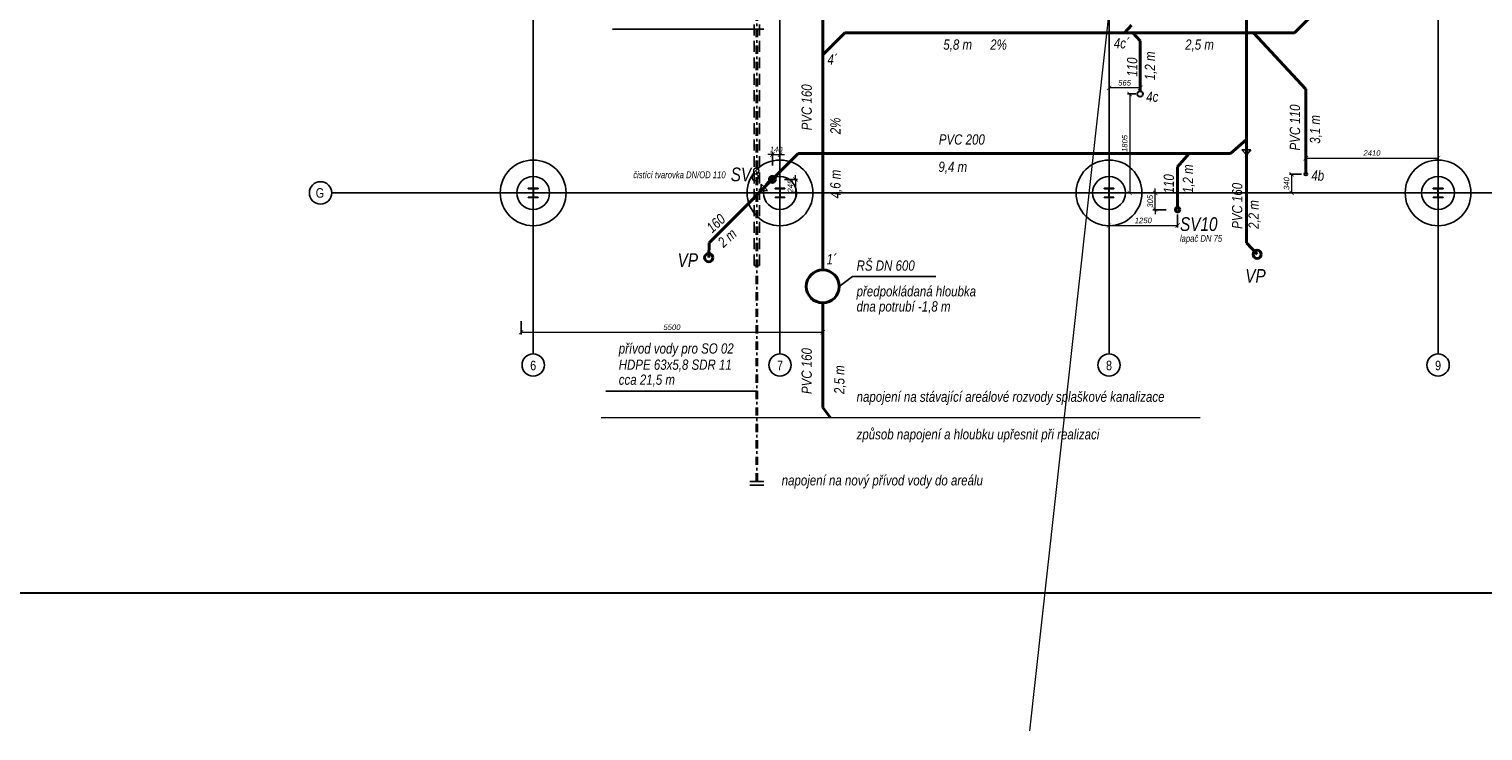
# Model space of a CAD drawing. Header units: millimetres. Extents: x 6435372 to 7248404, y 1559872 to 1886246.
# Tile 168 of 208: x 6886337 to 6912847, y 1815751 to 1828556. Entities that reach past the tile are written whole.
import ezdxf
from ezdxf.enums import TextEntityAlignment as Align

# ---------------------------------------------------------------- set-up
doc = ezdxf.new("R2010")
doc.units = ezdxf.units.MM
doc.linetypes.add('DASHED', pattern=[0.75, 0.5, -0.25])
doc.linetypes.add('ČERCHOVANÁ', pattern=[1, 0.5, -0.25, 0, -0.25])
for name, color, linetype in [('matrice základy', 193, 'Continuous'), ('ZTI_KAN-POPIS', 7, 'Continuous'), ('ZTI_KAN_popis', 7, 'Continuous'), ('ZTI_POPIS', 7, 'Continuous')]:
    doc.layers.add(name, color=color, linetype=linetype)
for name, color, linetype, lineweight in [('OstKanDest', 32, '626B', 13), ('UT_potrubí', 10, 'Continuous', 30), ('ZTI-DEŠŤOVÁ-KANALIZACE', 210, 'KANALIZACE', 40), ('ZTI-SPLAŠKOVÁ KANALIZACE', 80, 'Continuous', 30), ('ZTI-SVODY', 31, 'KANALIZACE', 40), ('ZTI-VODA STUDENÁ', 170, 'ČERCHOVANÁ', 35)]:
    doc.layers.add(name, color=color, linetype=linetype, lineweight=lineweight)
doc.styles.add('ARIAL', font='arial.ttf')
doc.styles.add('INDRA', font='ariali.ttf')
doc.styles.get("Standard").update_dxf_attribs({"font": 'romans.shx'})
doc.linetypes.add('626B', pattern='A,5,-2,5,-5.5,[150,stn.shx,S=0.1,R=0,X=0,Y=0],-5.5,5,-2', length=30)
doc.linetypes.add('KANALIZACE', pattern='A,30,-3.5,["C",Standard,S=2.54,R=0,X=-3.81,Y=-1.27],-0.001', length=33.501)
doc.dimstyles.new('INDRA', dxfattribs={"dimscale": 40, "dimtxt": 2.5, "dimasz": 2, "dimexe": 1, "dimexo": 2, "dimgap": 1, "dimtad": 1, "dimdec": 0, "dimrnd": 5, "dimzin": 4, "dimdsep": 46, "dimtxsty": 'INDRA', "dimblk": 'ARCHTICK', "dimcen": 0, "dimclrd": 256, "dimclre": 256, "dimclrt": 256, "dimadec": 0, "dimazin": 0, "dimtfac": 1, "dimtdec": 0, "dimtix": 1, "dimtmove": 0, "dimatfit": 3, "dimfxl": 5, "dimfxlon": 1, "dimtzin": 0, "dimlwd": 0, "dimlwe": 25, "dimarcsym": 0})

# ---------------------------------------------------------------- blocks, each defined once
blk = doc.blocks.new('CK_S_EXT_HEAHEA180')
for p, q in [((-90, 85.5), (90, 85.5)), ((-90, 85.5), (-90, 76)), ((-90, 76), (-18, 76)), ((-3, -61), (-3, 61)), ((3, -61), (3, 61)), ((90, 76), (18, 76)), ((90, 85.5), (90, 76)), ((-90, -85.5), (-90, -76)), ((-90, -76), (-18, -76)), ((-90, -85.5), (90, -85.5)), ((90, -76), (18, -76)), ((90, -85.5), (90, -76))]:
    blk.add_line(p, q)
for centre, start, end in [((-18, 61), 0, 90), ((18, 61), 90, 180), ((-18, -61), 270, 0), ((18, -61), 180, 270)]:
    blk.add_arc(centre, 15, start, end)
blk = doc.blocks.new('_ArchTick')
at = {"color": 0, "linetype": 'ByBlock', "const_width": 0.15}
blk.add_lwpolyline([(-0.5, -0.5), (0.5, 0.5)], dxfattribs=at)
blk = doc.blocks.new('*D1065')
at = {"layer": 'DEFPOINTS', "color": 0, "ltscale": 400, "transparency": 16777216}
for p in [(6895309, 1824485), (6900809, 1824485), (6900809, 1823024)]:
    blk.add_point(p, dxfattribs=at)
at = {"layer": 'ZTI_KAN-POPIS', "lineweight": 25, "ltscale": 400, "transparency": 16777216}
for p, q in [((6895309, 1823224), (6895309, 1822984)), ((6900809, 1823224), (6900809, 1822984))]:
    blk.add_line(p, q, dxfattribs=at)
at = {"layer": 'ZTI_KAN-POPIS', "lineweight": 0, "ltscale": 400, "transparency": 16777216}
blk.add_line((6895309, 1823024), (6900809, 1823024), dxfattribs=at)
at = {"layer": 'ZTI_KAN-POPIS', "lineweight": 0, "ltscale": 400, "transparency": 16777216, "xscale": 80, "yscale": 80, "zscale": 80, "rotation": 180}
blk.add_blockref('_ArchTick', (6895309, 1823024), dxfattribs=at)
at = {"layer": 'ZTI_KAN-POPIS', "lineweight": 0, "ltscale": 400, "transparency": 16777216, "xscale": 80, "yscale": 80, "zscale": 80}
blk.add_blockref('_ArchTick', (6900809, 1823024), dxfattribs=at)
at = {"layer": 'ZTI_KAN-POPIS', "ltscale": 400, "transparency": 16777216, "insert": (6898059, 1823115), "char_height": 100, "attachment_point": 5, "style": 'INDRA'}
blk.add_mtext('5500', dxfattribs=at)
blk = doc.blocks.new('*D1271')
at = {"layer": 'DEFPOINTS', "color": 0, "ltscale": 400, "transparency": 16777216}
for p in [(6909617, 1825908), (6909357, 1825567), (6909617, 1825567)]:
    blk.add_point(p, dxfattribs=at)
at = {"layer": 'ZTI_KAN_popis', "lineweight": 25, "ltscale": 400, "transparency": 16777216}
for p, q in [((6909537, 1825908), (6909317, 1825908)), ((6909537, 1825567), (6909317, 1825567))]:
    blk.add_line(p, q, dxfattribs=at)
at = {"layer": 'ZTI_KAN_popis', "lineweight": 0, "ltscale": 400, "transparency": 16777216}
blk.add_line((6909357, 1825908), (6909357, 1825567), dxfattribs=at)
at = {"layer": 'ZTI_KAN_popis', "lineweight": 0, "ltscale": 400, "transparency": 16777216, "xscale": 80, "yscale": 80, "zscale": 80}
for p, rotation in [((6909357, 1825908), 90), ((6909357, 1825567), 270)]:
    blk.add_blockref('_ArchTick', p, dxfattribs=dict(at, rotation=rotation))
at = {"layer": 'ZTI_KAN_popis', "ltscale": 400, "transparency": 16777216, "insert": (6909266, 1825738), "char_height": 100, "attachment_point": 5, "rotation": 90, "style": 'INDRA'}
blk.add_mtext('340', dxfattribs=at)
blk = doc.blocks.new('*D1272')
at = {"layer": 'DEFPOINTS', "color": 0, "ltscale": 400, "transparency": 16777216}
for p in [(6912029, 1826202), (6909617, 1825908), (6912029, 1825908)]:
    blk.add_point(p, dxfattribs=at)
at = {"layer": 'ZTI_KAN_popis', "lineweight": 25, "ltscale": 400, "transparency": 16777216}
for p, q in [((6909617, 1826002), (6909617, 1826242)), ((6912029, 1826002), (6912029, 1826242))]:
    blk.add_line(p, q, dxfattribs=at)
at = {"layer": 'ZTI_KAN_popis', "lineweight": 0, "ltscale": 400, "transparency": 16777216}
blk.add_line((6909617, 1826202), (6912029, 1826202), dxfattribs=at)
at = {"layer": 'ZTI_KAN_popis', "lineweight": 0, "ltscale": 400, "transparency": 16777216, "xscale": 80, "yscale": 80, "zscale": 80, "rotation": 180}
blk.add_blockref('_ArchTick', (6909617, 1826202), dxfattribs=at)
at = {"layer": 'ZTI_KAN_popis', "lineweight": 0, "ltscale": 400, "transparency": 16777216, "xscale": 80, "yscale": 80, "zscale": 80}
blk.add_blockref('_ArchTick', (6912029, 1826202), dxfattribs=at)
at = {"layer": 'ZTI_KAN_popis', "ltscale": 400, "transparency": 16777216, "insert": (6910823, 1826293), "char_height": 100, "attachment_point": 5, "style": 'INDRA'}
blk.add_mtext('2410', dxfattribs=at)
blk = doc.blocks.new('*D1273')
at = {"layer": 'DEFPOINTS', "color": 0, "ltscale": 400, "transparency": 16777216}
for p in [(6906596, 1827372), (6906406, 1825567), (6906698, 1825567)]:
    blk.add_point(p, dxfattribs=at)
at = {"layer": 'ZTI_KAN_popis', "lineweight": 25, "ltscale": 400, "transparency": 16777216}
for p, q in [((6906516, 1827372), (6906366, 1827372)), ((6906606, 1825567), (6906366, 1825567))]:
    blk.add_line(p, q, dxfattribs=at)
at = {"layer": 'ZTI_KAN_popis', "lineweight": 0, "ltscale": 400, "transparency": 16777216}
blk.add_line((6906406, 1827372), (6906406, 1825567), dxfattribs=at)
at = {"layer": 'ZTI_KAN_popis', "lineweight": 0, "ltscale": 400, "transparency": 16777216, "xscale": 80, "yscale": 80, "zscale": 80}
for p, rotation in [((6906406, 1827372), 90), ((6906406, 1825567), 270)]:
    blk.add_blockref('_ArchTick', p, dxfattribs=dict(at, rotation=rotation))
at = {"layer": 'ZTI_KAN_popis', "ltscale": 400, "transparency": 16777216, "insert": (6906315, 1826469), "char_height": 100, "attachment_point": 5, "rotation": 90, "style": 'INDRA'}
blk.add_mtext('1805', dxfattribs=at)
blk = doc.blocks.new('*D1274')
at = {"layer": 'DEFPOINTS', "color": 0, "ltscale": 400, "transparency": 16777216}
for p in [(6906029, 1827484), (6906029, 1827372), (6906596, 1827372)]:
    blk.add_point(p, dxfattribs=at)
at = {"layer": 'ZTI_KAN_popis', "lineweight": 25, "ltscale": 400, "transparency": 16777216}
for p, q in [((6906029, 1827452), (6906029, 1827524)), ((6906596, 1827452), (6906596, 1827524))]:
    blk.add_line(p, q, dxfattribs=at)
at = {"layer": 'ZTI_KAN_popis', "lineweight": 0, "ltscale": 400, "transparency": 16777216}
blk.add_line((6906596, 1827484), (6906029, 1827484), dxfattribs=at)
at = {"layer": 'ZTI_KAN_popis', "lineweight": 0, "ltscale": 400, "transparency": 16777216, "xscale": 80, "yscale": 80, "zscale": 80, "rotation": 180}
blk.add_blockref('_ArchTick', (6906029, 1827484), dxfattribs=at)
at = {"layer": 'ZTI_KAN_popis', "lineweight": 0, "ltscale": 400, "transparency": 16777216, "xscale": 80, "yscale": 80, "zscale": 80}
blk.add_blockref('_ArchTick', (6906596, 1827484), dxfattribs=at)
at = {"layer": 'ZTI_KAN_popis', "ltscale": 400, "transparency": 16777216, "insert": (6906312, 1827575), "char_height": 100, "attachment_point": 5, "style": 'INDRA'}
blk.add_mtext('565', dxfattribs=at)
blk = doc.blocks.new('*D1281')
at = {"layer": 'DEFPOINTS', "color": 0, "ltscale": 400, "transparency": 16777216}
for p in [(6906870, 1825567), (6907279, 1825567), (6907279, 1825261)]:
    blk.add_point(p, dxfattribs=at)
at = {"layer": 'ZTI_KAN_popis', "lineweight": 25, "ltscale": 400, "transparency": 16777216}
for p, q in [((6907070, 1825567), (6906830, 1825567)), ((6907070, 1825261), (6906830, 1825261))]:
    blk.add_line(p, q, dxfattribs=at)
at = {"layer": 'ZTI_KAN_popis', "lineweight": 0, "ltscale": 400, "transparency": 16777216}
for p, q in [((6906870, 1825567), (6906870, 1825647)), ((6906870, 1825261), (6906870, 1825567)), ((6906870, 1825261), (6906870, 1825181))]:
    blk.add_line(p, q, dxfattribs=at)
at = {"layer": 'ZTI_KAN_popis', "lineweight": 0, "ltscale": 400, "transparency": 16777216, "xscale": 80, "yscale": 80, "zscale": 80}
for p, rotation in [((6906870, 1825567), 270), ((6906870, 1825261), 90)]:
    blk.add_blockref('_ArchTick', p, dxfattribs=dict(at, rotation=rotation))
at = {"layer": 'ZTI_KAN_popis', "ltscale": 400, "transparency": 16777216, "insert": (6906779, 1825414), "char_height": 100, "attachment_point": 5, "rotation": 90, "style": 'INDRA'}
blk.add_mtext('305', dxfattribs=at)
blk = doc.blocks.new('*D1282')
at = {"layer": 'DEFPOINTS', "color": 0, "ltscale": 400, "transparency": 16777216}
for p in [(6906029, 1825403), (6907279, 1825261), (6907279, 1824973)]:
    blk.add_point(p, dxfattribs=at)
at = {"layer": 'ZTI_KAN_popis', "lineweight": 25, "ltscale": 400, "transparency": 16777216}
for p, q in [((6906029, 1825173), (6906029, 1824933)), ((6907279, 1825173), (6907279, 1824933))]:
    blk.add_line(p, q, dxfattribs=at)
at = {"layer": 'ZTI_KAN_popis', "lineweight": 0, "ltscale": 400, "transparency": 16777216}
blk.add_line((6906029, 1824973), (6907279, 1824973), dxfattribs=at)
at = {"layer": 'ZTI_KAN_popis', "lineweight": 0, "ltscale": 400, "transparency": 16777216, "xscale": 80, "yscale": 80, "zscale": 80, "rotation": 180}
blk.add_blockref('_ArchTick', (6906029, 1824973), dxfattribs=at)
at = {"layer": 'ZTI_KAN_popis', "lineweight": 0, "ltscale": 400, "transparency": 16777216, "xscale": 80, "yscale": 80, "zscale": 80}
blk.add_blockref('_ArchTick', (6907279, 1824973), dxfattribs=at)
at = {"layer": 'ZTI_KAN_popis', "ltscale": 400, "transparency": 16777216, "insert": (6906654, 1825064), "char_height": 100, "attachment_point": 5, "style": 'INDRA'}
blk.add_mtext('1250', dxfattribs=at)
blk = doc.blocks.new('*D1283')
at = {"layer": 'DEFPOINTS', "color": 0, "ltscale": 400, "transparency": 16777216}
for p in [(6900029, 1826266), (6899890, 1825813), (6900029, 1825813)]:
    blk.add_point(p, dxfattribs=at)
at = {"layer": 'ZTI_KAN_popis', "lineweight": 0, "ltscale": 400, "transparency": 16777216}
for p, q in [((6899890, 1826266), (6899810, 1826266)), ((6899890, 1826266), (6900029, 1826266)), ((6900029, 1826266), (6900109, 1826266))]:
    blk.add_line(p, q, dxfattribs=at)
at = {"layer": 'ZTI_KAN_popis', "lineweight": 25, "ltscale": 400, "transparency": 16777216}
for p, q in [((6899890, 1826066), (6899890, 1826306)), ((6900029, 1826066), (6900029, 1826306))]:
    blk.add_line(p, q, dxfattribs=at)
at = {"layer": 'ZTI_KAN_popis', "lineweight": 0, "ltscale": 400, "transparency": 16777216, "xscale": 80, "yscale": 80, "zscale": 80}
blk.add_blockref('_ArchTick', (6899890, 1826266), dxfattribs=at)
at = {"layer": 'ZTI_KAN_popis', "lineweight": 0, "ltscale": 400, "transparency": 16777216, "xscale": 80, "yscale": 80, "zscale": 80, "rotation": 180}
blk.add_blockref('_ArchTick', (6900029, 1826266), dxfattribs=at)
at = {"layer": 'ZTI_KAN_popis', "ltscale": 400, "transparency": 16777216, "insert": (6899959, 1826357), "char_height": 100, "attachment_point": 5, "style": 'INDRA'}
blk.add_mtext('140', dxfattribs=at)
blk = doc.blocks.new('*D1284')
at = {"layer": 'DEFPOINTS', "color": 0, "ltscale": 400, "transparency": 16777216}
for p in [(6899890, 1825813), (6899890, 1825567), (6900310, 1825567)]:
    blk.add_point(p, dxfattribs=at)
at = {"layer": 'ZTI_KAN_popis', "lineweight": 25, "ltscale": 400, "transparency": 16777216}
for p, q in [((6900110, 1825813), (6900350, 1825813)), ((6900110, 1825567), (6900350, 1825567))]:
    blk.add_line(p, q, dxfattribs=at)
at = {"layer": 'ZTI_KAN_popis', "lineweight": 0, "ltscale": 400, "transparency": 16777216}
for p, q in [((6900310, 1825813), (6900310, 1825893)), ((6900310, 1825813), (6900310, 1825567)), ((6900310, 1825567), (6900310, 1825487))]:
    blk.add_line(p, q, dxfattribs=at)
at = {"layer": 'ZTI_KAN_popis', "lineweight": 0, "ltscale": 400, "transparency": 16777216, "xscale": 80, "yscale": 80, "zscale": 80}
for p, rotation in [((6900310, 1825813), 270), ((6900310, 1825567), 90)]:
    blk.add_blockref('_ArchTick', p, dxfattribs=dict(at, rotation=rotation))
at = {"layer": 'ZTI_KAN_popis', "ltscale": 400, "transparency": 16777216, "insert": (6900219, 1825690), "char_height": 100, "attachment_point": 5, "rotation": 90, "style": 'INDRA'}
blk.add_mtext('245', dxfattribs=at)

msp = doc.modelspace()

# ---------------------------------------------------------------- linework, layer by layer
at = {"layer": 'matrice základy'}
for p, q in [((6906028.8, 1822630.9), (6906028.8, 1858566.8)), ((6912028.8, 1822630.9), (6912028.8, 1858566.8)), ((6900028.8, 1822630.9), (6900028.8, 1838066.8)), ((6895528.8, 1822630.9), (6895528.8, 1837274.1)), ((6891855.2, 1825566.8), (6913028.8, 1825566.8)), ((6895528.8, 1825471.3), (6895528.8, 1825662.3)), ((6899928.8, 1825566.8), (6900128.8, 1825566.8)), ((6900028.8, 1825471.3), (6900028.8, 1825662.3)), ((6905928.8, 1825566.8), (6906128.8, 1825566.8)), ((6906028.8, 1825471.3), (6906028.8, 1825662.3)), ((6911928.8, 1825566.8), (6912128.8, 1825566.8)), ((6912028.8, 1825471.3), (6912028.8, 1825662.3))]:
    msp.add_line(p, q, dxfattribs=at)
for centre, radius in [((6895528.8, 1825566.8), 600), ((6900028.8, 1825566.8), 600), ((6906028.8, 1825566.8), 600), ((6912028.8, 1825566.8), 600), ((6891651.2, 1825566.8), 203.9), ((6895528.8, 1825566.8), 300), ((6900028.8, 1825566.8), 300), ((6906028.8, 1825566.8), 300), ((6912028.8, 1825566.8), 300), ((6895528.8, 1822427), 203.9), ((6900028.8, 1822427), 203.9), ((6906028.8, 1822427), 203.9), ((6912028.8, 1822427), 203.9)]:
    msp.add_circle(centre, radius, dxfattribs=at)
at = {"layer": 'OstKanDest', "ltscale": 25}
msp.add_line((6904583.5, 1815750.7), (6910801.6, 1871992), dxfattribs=at)
at = {"layer": 'UT_potrubí', "ltscale": 400}
msp.add_lwpolyline([(6863134.3, 1862814.9), (6926134.3, 1862814.9), (6926134.3, 1818264.9), (6863134.3, 1818264.9)], close=True, dxfattribs=at)
at = {"layer": 'ZTI-DEŠŤOVÁ-KANALIZACE', "ltscale": 50}
for p, q in [((6908533.5, 1859016.8), (6908533.5, 1824657.2)), ((6908242.1, 1826284.8), (6900361.3, 1826284.8))]:
    msp.add_line(p, q, dxfattribs=at)
at = {"layer": 'ZTI-DEŠŤOVÁ-KANALIZACE', "ltscale": 400}
for p, q in [((6908242.1, 1826284.8), (6908533.5, 1826541.2)), ((6898735.6, 1824659), (6900361.3, 1826284.8)), ((6907278.8, 1826045.1), (6907487.6, 1826284.8)), ((6907278.8, 1825261.3), (6907278.8, 1826045.1)), ((6908730.2, 1824447.2), (6908533.5, 1824657.2))]:
    msp.add_line(p, q, dxfattribs=at)
at = {"layer": 'ZTI-DEŠŤOVÁ-KANALIZACE'}
msp.add_line((6898730.4, 1824386.4), (6898735.6, 1824659), dxfattribs=at)
at = {"layer": 'ZTI-DEŠŤOVÁ-KANALIZACE', "ltscale": 400}
for centre, radius in [((6899889.9, 1825813.3), 55), ((6907278.8, 1825261.3), 40)]:
    msp.add_circle(centre, radius, dxfattribs=at)
at = {"layer": 'ZTI-DEŠŤOVÁ-KANALIZACE', "ltscale": 50}
for centre in [(6898730.4, 1824386.4), (6908730.2, 1824447.2)]:
    msp.add_circle(centre, 75, dxfattribs=at)
at = {"layer": 'ZTI-SPLAŠKOVÁ KANALIZACE', "ltscale": 400}
for centre, radius in [((6906595.8, 1827371.8), 50), ((6906595.8, 1827371.8), 50), ((6909616.5, 1825908.5), 25)]:
    msp.add_circle(centre, radius, dxfattribs=at)
at = {"layer": 'ZTI-SVODY', "ltscale": 50}
for p, q in [((6900808.8, 1824161.3), (6900808.8, 1835350.7)), ((6909408.4, 1828486.3), (6911855.4, 1830933.3)), ((6900808.8, 1828084.6), (6901210.5, 1828486.3)), ((6901210.5, 1828486.3), (6909408.4, 1828486.3)), ((6906440.2, 1828628.1), (6906308.2, 1828486.3)), ((6906598.8, 1828339.3), (6906462, 1828486.3)), ((6909619.6, 1827462), (6908666.1, 1828486.3)), ((6906598.8, 1827421.7), (6906598.8, 1828339.3)), ((6909619.6, 1827462), (6909619.6, 1825933.3)), ((6900808.8, 1821654.1), (6900808.8, 1823561.3)), ((6900808.8, 1821654.1), (6900951.7, 1821461.3))]:
    msp.add_line(p, q, dxfattribs=at)
at = {"layer": 'ZTI-SVODY', "lineweight": 18, "ltscale": 50}
msp.add_line((6907690.6, 1821461.3), (6896769.4, 1821461.3), dxfattribs=at)
at = {"layer": 'ZTI-SVODY', "ltscale": 400}
msp.add_circle((6900808.8, 1823861.3), 300, dxfattribs=at)
at = {"layer": 'ZTI-VODA STUDENÁ', "color": 140, "lineweight": 40, "ltscale": 300}
msp.add_line((6899606.8, 1820303.4), (6899606.8, 1833367.1), dxfattribs=at)
at = {"layer": 'ZTI_KAN-POPIS', "linetype": 'DASHED', "ltscale": 400}
for p, q in [((6899556.8, 1824240.3), (6899556.8, 1833367.1)), ((6899656.8, 1824240.3), (6899656.8, 1833367.1)), ((6899656.8, 1824240.3), (6899556.8, 1824240.3))]:
    msp.add_line(p, q, dxfattribs=at)
at = {"layer": 'ZTI_KAN-POPIS', "ltscale": 400}
for p, q in [((6896977.7, 1828555.5), (6899732.1, 1828555.5)), ((6908452.5, 1826350.5), (6908533.5, 1826350.5)), ((6908452.5, 1826350.5), (6908533.5, 1826260.6)), ((6908614.5, 1826350.5), (6908533.5, 1826350.5)), ((6908614.5, 1826350.5), (6908533.5, 1826260.6)), ((6899688.4, 1825726.4), (6899682.1, 1825605.5)), ((6899688.4, 1825726.4), (6899745.7, 1825669.1)), ((6899803, 1825611.8), (6899682.1, 1825605.5)), ((6899803, 1825611.8), (6899745.7, 1825669.1)), ((6901351.5, 1824038.9), (6901108.8, 1823861.3)), ((6901351.5, 1824038.9), (6902871.8, 1824038.9)), ((6896852.5, 1821952.5), (6899606.8, 1821952.5)), ((6899736.3, 1820303.4), (6899477.4, 1820303.4)), ((6899736.3, 1820234), (6899477.4, 1820234))]:
    msp.add_line(p, q, dxfattribs=at)

# ---------------------------------------------------------------- block references
at = {"layer": 'matrice základy'}
for p in [(6895528.8, 1825566.8), (6900028.8, 1825566.8), (6906028.8, 1825566.8), (6912028.8, 1825566.8)]:
    msp.add_blockref('CK_S_EXT_HEAHEA180', p, dxfattribs=at)

# ---------------------------------------------------------------- texts
at = {"layer": 'matrice základy', "style": 'ARIAL', "width": 0.8}
for s, p in [('G', (6891639.7, 1825566.8)), ('6', (6895528.8, 1822418.6)), ('7', (6900028.8, 1822418.6)), ('8', (6906028.8, 1822418.6)), ('9', (6912028.8, 1822418.6))]:
    msp.add_text(s, height=175, dxfattribs=at).set_placement(p, align=Align.MIDDLE)
at = {"layer": 'ZTI-DEŠŤOVÁ-KANALIZACE', "ltscale": 400, "style": 'INDRA', "width": 0.8}
for s, p in [('SV8', (6899130.8, 1825779.6)), ('SV10', (6907323.8, 1824873)), ('VP', (6898162.4, 1824216.1)), ('VP', (6908512.5, 1823928))]:
    msp.add_text(s, height=250, dxfattribs=at).set_placement(p)
at = {"layer": 'ZTI-SVODY', "ltscale": 50, "style": 'INDRA', "width": 0.8}
for s, p in [('4c´', (6906116.2, 1828203)), ('4´', (6900894.1, 1827909.5)), ('4c', (6906707, 1827228.6)), ('4b', (6909718, 1825789.1)), ('1´', (6900877.7, 1824263.6))]:
    msp.add_text(s, height=187.5, dxfattribs=at).set_placement(p)
at = {"layer": 'ZTI_KAN-POPIS', "ltscale": 400, "style": 'INDRA', "width": 0.8}
for s, p in [('5,8 m ', (6903007.3, 1828179.3)), ('2%%%', (6903863.1, 1828179.3)), ('2,5 m ', (6907417.3, 1828179.3)), ('PVC 200', (6902925.7, 1826448.4)), ('9,4 m', (6902917.8, 1825949.8)), ('RŠ DN 600', (6901426.2, 1824147.5)), ('předpokládaná hloubka', (6901426.2, 1823678.5)), ('dna potrubí -1,8 m', (6901426.2, 1823402.3)), ('přívod vody pro SO 02', (6897088.9, 1822635)), ('HDPE 63x5,8 SDR 11', (6897088.9, 1822339.7)), ('cca 21,5 m', (6897088.9, 1822066)), ('napojení na stávající areálové rozvody splaškové kanalizace', (6901426.2, 1821755.3)), ('způsob napojení a hloubku upřesnit při realizaci', (6901426.2, 1821069.9)), ('napojení na nový přívod vody do areálu', (6900060.2, 1820230.1))]:
    msp.add_text(s, height=187.5, dxfattribs=at).set_placement(p)
for s, rotation, p in [('1,2 m', 90, (6906869, 1827623.2)), ('110', 90, (6906544.2, 1827688.8)), ('PVC 160', 90, (6900609.3, 1826708.9)), ('PVC 110', 90, (6909512.5, 1826340.8)), ('2%%%', 90, (6901132.7, 1826637)), ('3,1 m', 90, (6909878.3, 1826463.8)), ('1,2 m', 90, (6907561.6, 1825562.7)), ('4,6 m', 90, (6901132.7, 1825466.6)), ('110', 90, (6907212.1, 1825558.1)), ('PVC 160', 90, (6908459.4, 1824910.7)), ('2,2 m', 90, (6908759.4, 1824910.7)), ('160', 42.29491, (6898793.5, 1824826.6)), ('2 m', 42.29491, (6898999.2, 1824559.4)), ('PVC 160', 90, (6900609.3, 1821897.5)), ('2,5 m', 90, (6901204.8, 1821897.5))]:
    msp.add_text(s, height=187.5, rotation=rotation, dxfattribs=at).set_placement(p)
at = {"layer": 'ZTI_POPIS', "linetype": 'Continuous', "style": 'INDRA', "width": 0.8}
for s, p in [('čistící tvarovka DN/OD 110', (6897353.5, 1825834.9)), ('lapač DN 75', (6907322, 1824674.4))]:
    msp.add_text(s, height=125, dxfattribs=at).set_placement(p)

# ---------------------------------------------------------------- dimensions: what is measured, and where the dimension line sits
at = {"layer": 'ZTI_KAN-POPIS', "ltscale": 400}
dim = msp.add_linear_dim(base=(6900808.8, 1823023.8), p1=(6895308.8, 1824485.5), p2=(6900808.8, 1824485.5), dimstyle='INDRA', dxfattribs=at)
dim.commit()
dim.dimension.update_dxf_attribs({"geometry": '*D1065', "text_midpoint": (6898058.8, 1823114.9)})
at = {"layer": 'ZTI_KAN_popis', "ltscale": 400}
for base, p1, p2, picture, middle in [((6906028.8, 1827484.3), (6906595.8, 1827371.8), (6906028.8, 1827371.8), '*D1274', (6906312.3, 1827575.4)), ((6900028.8, 1826266.3), (6899889.9, 1825813.3), (6900028.8, 1825813.3), '*D1283', (6899959.4, 1826357.4)), ((6912028.8, 1826201.5), (6909616.5, 1825908.5), (6912028.8, 1825908.5), '*D1272', (6910822.7, 1826292.6)), ((6907278.8, 1824973.1), (6906028.8, 1825403), (6907278.8, 1825261.3), '*D1282', (6906653.8, 1825064.1))]:
    dim = msp.add_linear_dim(base=base, p1=p1, p2=p2, dimstyle='INDRA', dxfattribs=at)
    dim.commit()
    dim.dimension.update_dxf_attribs({"geometry": picture, "text_midpoint": middle})
for base, p1, p2, picture, middle in [((6906406.2, 1825566.8), (6906595.8, 1827371.8), (6906698.2, 1825566.8), '*D1273', (6906315.1, 1826469.3)), ((6900310.4768, 1825566.7788), (6899889.9043, 1825813.3217), (6899889.9043, 1825566.7788), '*D1284', (6900219.4195, 1825690.0503)), ((6909357.2, 1825566.8), (6909616.5, 1825908.5), (6909616.5, 1825566.8), '*D1271', (6909266.1, 1825737.6)), ((6906869.6836925, 1825566.778809), (6907278.8278673, 1825261.278809), (6907278.8278673, 1825566.778809), '*D1281', (6906778.6263937, 1825414.028809))]:
    dim = msp.add_linear_dim(base=base, p1=p1, p2=p2, angle=90, dimstyle='INDRA', dxfattribs=at)
    dim.commit()
    dim.dimension.update_dxf_attribs({"geometry": picture, "text_midpoint": middle})

doc.saveas('drawing.dxf')
